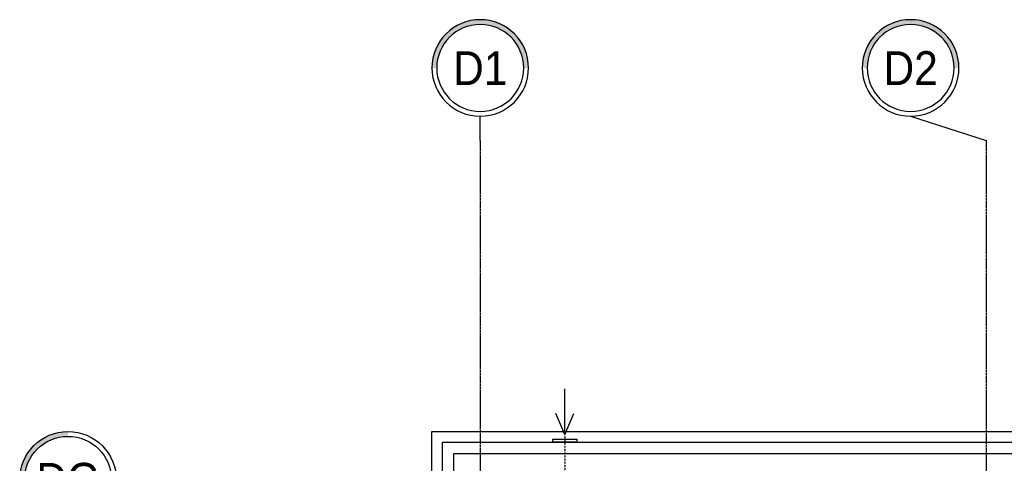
# Model space of a CAD drawing. Extents: x -7228 to 74941, y -112898 to 85621.
# Tile 78 of 256: x 50629 to 51281, y -62320 to -62026. Entities that reach past the tile are written whole.
import ezdxf
from ezdxf.enums import TextEntityAlignment as Align

# ---------------------------------------------------------------- set-up
doc = ezdxf.new("R2010")
doc.units = 0
for name, pattern in [('CENTER', [2, 1.25, -0.25, 0.25, -0.25]), ('DASHDOT', [1, 0.5, -0.25, 0, -0.25]), ('DASHED2', [0.375, 0.25, -0.125])]:
    doc.linetypes.add(name, pattern=pattern)
doc.layers.get('0').update_dxf_attribs({"color": 101, "linetype": 'CONTINUOUS'})
for name, color, linetype in [('Ins-went', 141, 'CONTINUOUS'), ('Os-osie glowne', 1, 'CENTER'), ('Os-osie-opis', 16, 'CONTINUOUS'), ('Sc-izolacja term-styropian', 151, 'STYROPIAN-KA'), ('Sc-kamien', 31, 'CONTINUOUS'), ('W-idok nad', 5, 'DASHED2')]:
    doc.layers.add(name, color=color, linetype=linetype)
doc.styles.add('dwg_opis duży', font='ARIAL.TTF', dxfattribs={"width": 0.9})
doc.linetypes.add('BATTING', pattern='A,0.0001,-0.1,[134,ltypeshp.shx,S=0.1,R=0,X=-0.1,Y=0],-0.2,[134,ltypeshp.shx,S=0.1,R=180,X=0.1,Y=0],-0.1', length=0.4001)
doc.linetypes.add('STYROPIAN-KA', pattern='A,0.0001,-0.1,[135,ltypeshp.shx,S=0.1,R=0,X=-0.1,Y=0],0,[135,ltypeshp.shx,S=0.1,R=180,X=0.1,Y=0],-0.1', length=0.2001)

# ---------------------------------------------------------------- blocks, each defined once
blk = doc.blocks.new('_opis_osi')
blk.add_hatch(color=256).paths.add_polyline_path([(32, -32), (28.8, -32, -1), (-28.8, -32), (-32, -32, 1)])
for radius in [32, 28.8]:
    blk.add_circle((0, -32), radius)
at = {"style": 'dwg_opis duży', "width": 0.9}
blk.add_attdef('AXNAMEV', text='', height=22.4, rotation=90, dxfattribs=at).set_placement((0, -32), align=Align.MIDDLE_CENTER)
blk = doc.blocks.new('_opis_osi_liczbowy')
blk.add_hatch(color=256).paths.add_polyline_path([(32, 32), (32, 28.8, -1), (32, -28.8), (32, -32, 1)])
for radius in [32, 28.8]:
    blk.add_circle((32, 0), radius)
at = {"style": 'dwg_opis duży', "width": 0.9}
blk.add_attdef('AXNAMEH', text='', height=22.4, rotation=90, dxfattribs=at).set_placement((32, 0), align=Align.MIDDLE_CENTER)
blk = doc.blocks.new('_STRZAŁKA_WENT')
for q in [(-6.02, -14.01), (0, -30.24), (6.02, -14.01)]:
    blk.add_line((0, 0), q)

msp = doc.modelspace()

# ---------------------------------------------------------------- linework, layer by layer
at = {"layer": 'Ins-went'}
msp.add_lwpolyline([(50984.547, -62305.509), (50981.547, -62305.509), (50981.547, -62303.509), (50997.547, -62303.509), (50997.547, -62305.509)], close=True, dxfattribs=at)
at = {"layer": 'Os-osie glowne'}
for points in [[(50933.547, -62105.509), (50933.547, -63668.4)], [(51268.547, -62105.509), (51268.547, -63668.4)]]:
    msp.add_lwpolyline(points, dxfattribs=at)
at = {"layer": 'Os-osie-opis'}
for points in [[(50933.547, -62105.509), (50933.547, -62089.509)], [(51218.547, -62089.509), (51268.547, -62105.509)]]:
    msp.add_lwpolyline(points, dxfattribs=at)
at = {"layer": 'Sc-izolacja term-styropian', "linetype": 'ByBlock'}
for p, q in [((50908.547, -62843.509), (50908.547, -62305.509)), ((50908.547, -62305.509), (51602.547, -62305.509))]:
    msp.add_line(p, q, dxfattribs=at)
at = {"layer": 'Sc-izolacja term-styropian', "linetype": 'BATTING', "ltscale": 0.35}
for p, q in [((50916.047, -62843.509), (50916.047, -62313.009)), ((50916.047, -62313.009), (51602.547, -62313.009))]:
    msp.add_line(p, q, dxfattribs=at)
at = {"layer": 'Sc-kamien'}
for p, q in [((50901.547, -62298.509), (51518.547, -62298.509)), ((50901.547, -62843.509), (50901.547, -62298.509))]:
    msp.add_line(p, q, dxfattribs=at)
at = {"layer": 'W-idok nad', "linetype": 'DASHDOT', "ltscale": 0.2}
msp.add_lwpolyline([(50989.547, -62300.509), (50989.547, -62345.509)], dxfattribs=at)

# ---------------------------------------------------------------- block references
at = {"layer": 'Ins-went', "rotation": 180}
msp.add_blockref('_STRZAŁKA_WENT', (50989.547, -62300.509), dxfattribs=at)
at = {"layer": 'Os-osie-opis'}
ref = msp.add_blockref('_opis_osi_liczbowy', (50933.547, -62089.509), dxfattribs=dict(at, xscale=-1, rotation=270))
ref.add_attrib('AXNAMEH', 'D1', dxfattribs={"layer": '0', "height": 22.4, "style": 'dwg_opis duży', "width": 0.9}).set_placement((50933.547, -62057.616), align=Align.MIDDLE_CENTER)
ref = msp.add_blockref('_opis_osi_liczbowy', (51218.547, -62089.509), dxfattribs=dict(at, xscale=-1, rotation=270))
ref.add_attrib('AXNAMEH', 'D2', dxfattribs={"layer": '0', "height": 22.4, "style": 'dwg_opis duży', "width": 0.9}).set_placement((51218.547, -62057.616), align=Align.MIDDLE_CENTER)
ref = msp.add_blockref('_opis_osi', (50692.547, -62330.509), dxfattribs=dict(at, rotation=270))
ref.add_attrib('AXNAMEV', 'DG', dxfattribs={"layer": '0', "height": 22.4, "style": 'dwg_opis duży', "width": 0.9}).set_placement((50660.712, -62330.509), align=Align.MIDDLE_CENTER)

doc.saveas('drawing.dxf')
